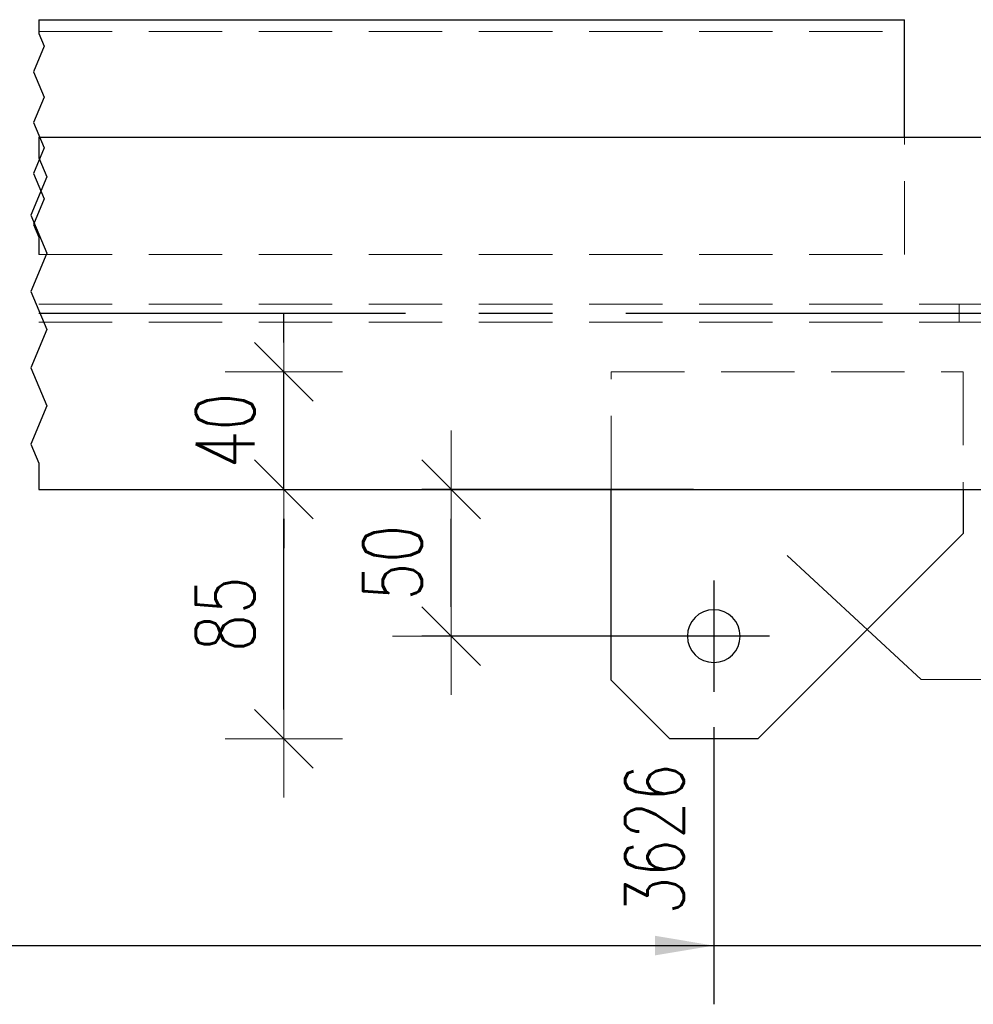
# Model space of a CAD drawing. Header units: millimetres. Extents: x 3536 to 4290, y 11030 to 11491.
# Tile 72 of 102: x 3913 to 3946, y 11069 to 11103. Entities that reach past the tile are written whole.
import ezdxf

# ---------------------------------------------------------------- set-up
doc = ezdxf.new("R2010")
doc.units = ezdxf.units.MM
doc.header["$LTSCALE"] = 10
doc.linetypes.add('HIDDEN', pattern=[0.375, 0.25, -0.125])
doc.linetypes.add('MITTE', pattern=[2, 1.25, -0.25, 0.25, -0.25])
doc.layers.get('Defpoints').update_dxf_attribs({"color": 1})
for name, color, linetype, lineweight in [('PS_DIM', 4, 'Continuous', 13), ('PS_Hidden', 2, 'HIDDEN', 9), ('PS_Pos', 1, 'Continuous', 15), ('PS_SOLID', 7, 'Continuous', 30)]:
    doc.layers.add(name, color=color, linetype=linetype, lineweight=lineweight)
doc.layers.add('PS_MID', color=5, linetype='MITTE')
doc.layers.add('PS_SHAPE', color=3, linetype='Continuous')
doc.styles.add('simplex', font='simplex.shx', dxfattribs={"width": 0.75})
doc.dimstyles.new('1_10_GŁ_DS1-LS10', dxfattribs={"dimtxt": 2, "dimasz": 2, "dimexe": 2, "dimexo": 5, "dimgap": 1, "dimtad": 1, "dimjust": 4, "dimdec": 0, "dimlfac": 10, "dimtxsty": 'simplex', "dimblk1": 'NONE', "dimsah": 1, "dimcen": 2, "dimclrd": 256, "dimclre": 256, "dimclrt": 3, "dimadec": 1, "dimazin": 0, "dimtfac": 1, "dimtdec": 0, "dimtmove": 2, "dimatfit": 3, "dimfxl": 1, "dimarcsym": 0})
doc.dimstyles.new('1_10_PRZ', dxfattribs={"dimtxt": 2, "dimasz": 1, "dimexe": 2, "dimexo": 5, "dimgap": 1, "dimtad": 1, "dimdec": 0, "dimlfac": 10, "dimtxsty": 'simplex', "dimblk": 'dimznak', "dimcen": 2, "dimse1": 1, "dimse2": 1, "dimclrt": 3, "dimadec": 1, "dimazin": 0, "dimtfac": 1, "dimtdec": 0, "dimtix": 1, "dimtmove": 2, "dimatfit": 3, "dimldrblk": 'dim-grot', "dimfxl": 1, "dimarcsym": 0})
doc.dimstyles.new('1_10_SC', dxfattribs={"dimtxt": 2, "dimasz": 1, "dimexe": 1, "dimexo": 1, "dimgap": 1, "dimtad": 1, "dimdec": 0, "dimlfac": 10, "dimtxsty": 'simplex', "dimblk": 'dimznak', "dimcen": 2, "dimclrd": 256, "dimclre": 256, "dimclrt": 3, "dimadec": 1, "dimazin": 0, "dimtfac": 1, "dimtdec": 0, "dimtix": 1, "dimtmove": 2, "dimatfit": 3, "dimldrblk": 'dim-grot', "dimfxl": 1, "dimarcsym": 0})

# ---------------------------------------------------------------- blocks, each defined once
blk = doc.blocks.new('dimznak')
at = {"color": 0}
for points in [[(0, 2), (0, -2)], [(-2, 0), (2, 0)]]:
    blk.add_lwpolyline(points, dxfattribs=at)
at = {"color": 2}
blk.add_lwpolyline([(1, 1), (-1, -1)], dxfattribs=at)
blk = doc.blocks.new('*D155')
at = {"layer": 'Defpoints', "color": 0, "transparency": 16777216}
for p in [(3927.948, 11086.842), (3937.202, 11086.842), (3938.795, 11081.842)]:
    blk.add_point(p, dxfattribs=at)
at = {"layer": 'PS_DIM', "lineweight": -2, "transparency": 16777216}
for p, q in [((3936.202, 11086.842), (3926.948, 11086.842)), ((3927.948, 11082.842), (3927.948, 11085.842)), ((3937.795, 11081.842), (3926.948, 11081.842))]:
    blk.add_line(p, q, dxfattribs=at)
for p, rotation in [((3927.948, 11086.842), 90), ((3927.948, 11081.842), 270)]:
    blk.add_blockref('dimznak', p, dxfattribs=dict(at, rotation=rotation))
at = {"layer": 'PS_DIM', "color": 3, "transparency": 16777216, "insert": (3925.948, 11084.342), "char_height": 2, "attachment_point": 5, "rotation": 90, "style": 'simplex'}
blk.add_mtext('50', dxfattribs=at)
blk = doc.blocks.new('dim-grot')
blk.add_hatch(color=256).paths.add_polyline_path([(0, 0), (-2, 0.5), (-2, -0.5)])
blk.add_lwpolyline([(0, 0), (-2, 0.5), (-2, -0.5), (0, 0)])
blk = doc.blocks.new('*D156')
at = {"layer": 'Defpoints', "color": 0, "transparency": 16777216}
for p in [(3922.247, 11086.842), (3935.395, 11086.842), (3935.395, 11078.342)]:
    blk.add_point(p, dxfattribs=at)
at = {"layer": 'PS_DIM', "color": 0, "lineweight": -2, "transparency": 16777216}
blk.add_line((3922.247, 11079.342), (3922.247, 11085.842), dxfattribs=at)
for p, rotation in [((3922.247, 11086.842), 90), ((3922.247, 11078.342), 270)]:
    blk.add_blockref('dimznak', p, dxfattribs=dict(at, rotation=rotation))
at = {"layer": 'PS_DIM', "color": 3, "transparency": 16777216, "insert": (3920.247, 11082.592), "char_height": 2, "attachment_point": 5, "rotation": 90, "style": 'simplex'}
blk.add_mtext('85', dxfattribs=at)
blk = doc.blocks.new('*D157')
at = {"layer": 'Defpoints', "color": 0, "transparency": 16777216}
for p in [(3922.247, 11090.842), (3933.395, 11090.842), (3935.395, 11086.842)]:
    blk.add_point(p, dxfattribs=at)
at = {"layer": 'PS_DIM', "color": 0, "lineweight": -2, "transparency": 16777216}
for p, q in [((3922.247, 11091.842), (3922.247, 11092.842)), ((3922.247, 11086.842), (3922.247, 11090.842)), ((3922.247, 11085.842), (3922.247, 11084.842))]:
    blk.add_line(p, q, dxfattribs=at)
for p, rotation in [((3922.247, 11090.842), 270), ((3922.247, 11086.842), 90)]:
    blk.add_blockref('dimznak', p, dxfattribs=dict(at, rotation=rotation))
at = {"layer": 'PS_DIM', "color": 3, "transparency": 16777216, "insert": (3920.247, 11088.842), "char_height": 2, "attachment_point": 5, "rotation": 90, "style": 'simplex'}
blk.add_mtext('40', dxfattribs=at)
blk = doc.blocks.new('*D183')
at = {"layer": 'Defpoints', "color": 0, "transparency": 16777216}
for p in [(3806.535, 11086.842), (3936.895, 11083.742), (3936.895, 11071.298)]:
    blk.add_point(p, dxfattribs=at)
at = {"layer": 'PS_DIM', "lineweight": -2, "transparency": 16777216}
for p, q in [((3806.535, 11081.842), (3806.535, 11069.298)), ((3936.895, 11078.742), (3936.895, 11069.298)), ((3806.535, 11071.298), (3934.895, 11071.298))]:
    blk.add_line(p, q, dxfattribs=at)
at = {"layer": 'PS_DIM', "transparency": 16777216}
blk.add_solid([(3934.895, 11071.632), (3934.895, 11070.965), (3936.895, 11071.298)], dxfattribs=at)
at = {"layer": 'PS_DIM', "color": 3, "transparency": 16777216, "insert": (3934.875, 11074.925), "char_height": 2, "attachment_point": 5, "rotation": 90, "style": 'simplex'}
blk.add_mtext('3626', dxfattribs=at)
blk = doc.blocks.new('_None')
blk = doc.blocks.new('*D184')
at = {"layer": 'Defpoints', "color": 0, "transparency": 16777216}
for p in [(3951.287, 11098.842), (3806.535, 11086.842), (3951.287, 11071.298)]:
    blk.add_point(p, dxfattribs=at)
at = {"layer": 'PS_DIM', "lineweight": -2, "transparency": 16777216}
for p, q in [((3951.287, 11093.842), (3951.287, 11069.298)), ((3806.535, 11081.842), (3806.535, 11069.298)), ((3806.535, 11071.298), (3949.287, 11071.298))]:
    blk.add_line(p, q, dxfattribs=at)
at = {"layer": 'PS_DIM', "transparency": 16777216}
blk.add_solid([(3949.287, 11071.632), (3949.287, 11070.965), (3951.287, 11071.298)], dxfattribs=at)
at = {"layer": 'PS_DIM', "color": 3, "transparency": 16777216, "insert": (3949.267, 11074.961), "char_height": 2, "attachment_point": 5, "rotation": 90, "style": 'simplex'}
blk.add_mtext('3770', dxfattribs=at)
blk = doc.blocks.new('*X786')
at = {"color": 1}
for p, q in [((3913.895, 11102.842), (3913.895, 11102.372)), ((3913.895, 11102.372), (3914.079, 11101.938)), ((3914.079, 11101.938), (3913.712, 11101.071)), ((3913.712, 11101.071), (3914.079, 11100.204)), ((3914.079, 11100.204), (3913.712, 11099.337)), ((3913.712, 11099.337), (3914.079, 11098.471)), ((3913.895, 11098.842), (3913.895, 11098.136)), ((3914.079, 11098.471), (3913.712, 11097.604)), ((3913.895, 11098.136), (3914.17, 11097.486)), ((3914.17, 11097.486), (3913.621, 11096.186)), ((3913.712, 11097.604), (3914.079, 11096.737)), ((3914.079, 11096.737), (3913.712, 11095.87)), ((3913.621, 11096.186), (3914.17, 11094.885)), ((3913.712, 11095.87), (3913.895, 11095.436)), ((3913.895, 11095.436), (3913.895, 11094.842)), ((3914.17, 11094.885), (3913.621, 11093.585)), ((3913.621, 11093.585), (3914.17, 11092.285)), ((3914.17, 11092.285), (3913.621, 11090.984)), ((3913.621, 11090.984), (3914.17, 11089.684)), ((3914.17, 11089.684), (3913.621, 11088.384)), ((3913.621, 11088.384), (3913.895, 11087.734)), ((3913.895, 11087.734), (3913.895, 11086.842))]:
    blk.add_line(p, q, dxfattribs=at)
at = {"layer": 'PS_Hidden', "color": 2, "linetype": 'HIDDEN'}
for p, q in [((3913.895, 11102.442), (3943.395, 11102.442)), ((3943.395, 11094.842), (3943.395, 11098.842)), ((3913.895, 11094.842), (3943.395, 11094.842)), ((3913.895, 11093.152), (3947.395, 11093.152)), ((3945.256, 11092.532), (3945.256, 11093.152)), ((3913.895, 11092.532), (3947.395, 11092.532)), ((3933.395, 11090.842), (3945.395, 11090.842)), ((3933.395, 11086.842), (3933.395, 11090.842)), ((3945.395, 11090.842), (3945.395, 11086.842))]:
    blk.add_line(p, q, dxfattribs=at)
at = {"layer": 'PS_MID', "color": 5, "linetype": 'MITTE'}
for p, q in [((3913.895, 11092.842), (3954.852, 11092.842)), ((3936.895, 11083.742), (3936.895, 11079.942)), ((3938.795, 11081.842), (3934.995, 11081.842))]:
    blk.add_line(p, q, dxfattribs=at)
at = {"layer": 'PS_SOLID', "color": 7, "linetype": 'Continuous'}
for p, q in [((3913.895, 11102.842), (3943.395, 11102.842)), ((3943.395, 11098.842), (3943.395, 11102.842)), ((3913.895, 11098.842), (3947.291, 11098.842)), ((3913.895, 11086.842), (3947.291, 11086.842)), ((3933.395, 11080.342), (3933.395, 11086.842)), ((3945.395, 11086.842), (3945.395, 11085.342)), ((3938.395, 11078.342), (3945.395, 11085.342)), ((3933.395, 11080.342), (3935.395, 11078.342)), ((3938.395, 11078.342), (3935.395, 11078.342))]:
    blk.add_line(p, q, dxfattribs=at)
at = {"layer": 'PS_SOLID', "color": 7, "extrusion": (0, 0, -1)}
blk.add_circle((-3936.895, 11081.842), 0.9, dxfattribs=at)
blk = doc.blocks.new('*X803')
at = {"color": 1}
for p, q in [((3939.395, 11084.592), (3943.957, 11080.369)), ((3951.057, 11082.469), (3956.414, 11082.469)), ((3943.957, 11080.369), (3948.957, 11080.369)), ((3951.057, 11078.269), (3956.414, 11078.269))]:
    blk.add_line(p, q, dxfattribs=at)
for centre, start, end in [((3951.057, 11080.369), 90, 270), ((3956.414, 11080.369), 270, 90)]:
    blk.add_arc(centre, 2.1, start, end, dxfattribs=at)
at = {"color": 2, "style": 'simplex', "width": 0.75}
blk.add_text('100', height=3, dxfattribs=at).set_placement((3951.057, 11078.869))

msp = doc.modelspace()

# ---------------------------------------------------------------- block references
at = {"layer": 'PS_Pos'}
msp.add_blockref('*X803', (0, 0), dxfattribs=at)
at = {"layer": 'PS_SHAPE'}
msp.add_blockref('*X786', (0, 0), dxfattribs=at)

# ---------------------------------------------------------------- dimensions: what is measured, and where the dimension line sits
at = {"layer": 'PS_DIM'}
for base, p2, text, picture, middle in [((3951.287, 11071.298), (3951.287, 11098.842), '3770', '*D184', (3949.267, 11074.961)), ((3936.895, 11071.298), (3936.895, 11083.742), '3626', '*D183', (3934.875, 11074.925))]:
    dim = msp.add_linear_dim(base=base, p1=(3806.535, 11086.842), p2=p2, text=text, dimstyle='1_10_GŁ_DS1-LS10', dxfattribs=at)
    dim.commit()
    dim.dimension.update_dxf_attribs({"geometry": picture, "text_midpoint": middle, "dimtype": 128, "text_rotation": 90})
for base, p1, p2, dimstyle, picture, middle in [((3922.247, 11090.842), (3935.395, 11086.842), (3933.395, 11090.842), '1_10_PRZ', '*D157', (3920.247, 11088.842)), ((3922.247, 11086.842), (3935.395, 11078.342), (3935.395, 11086.842), '1_10_PRZ', '*D156', (3920.247, 11082.592)), ((3927.948, 11086.842), (3938.795, 11081.842), (3937.202, 11086.842), '1_10_SC', '*D155', (3925.948, 11084.342))]:
    dim = msp.add_linear_dim(base=base, p1=p1, p2=p2, angle=90, dimstyle=dimstyle, dxfattribs=at)
    dim.commit()
    dim.dimension.update_dxf_attribs({"geometry": picture, "text_midpoint": middle})

doc.saveas('drawing.dxf')
